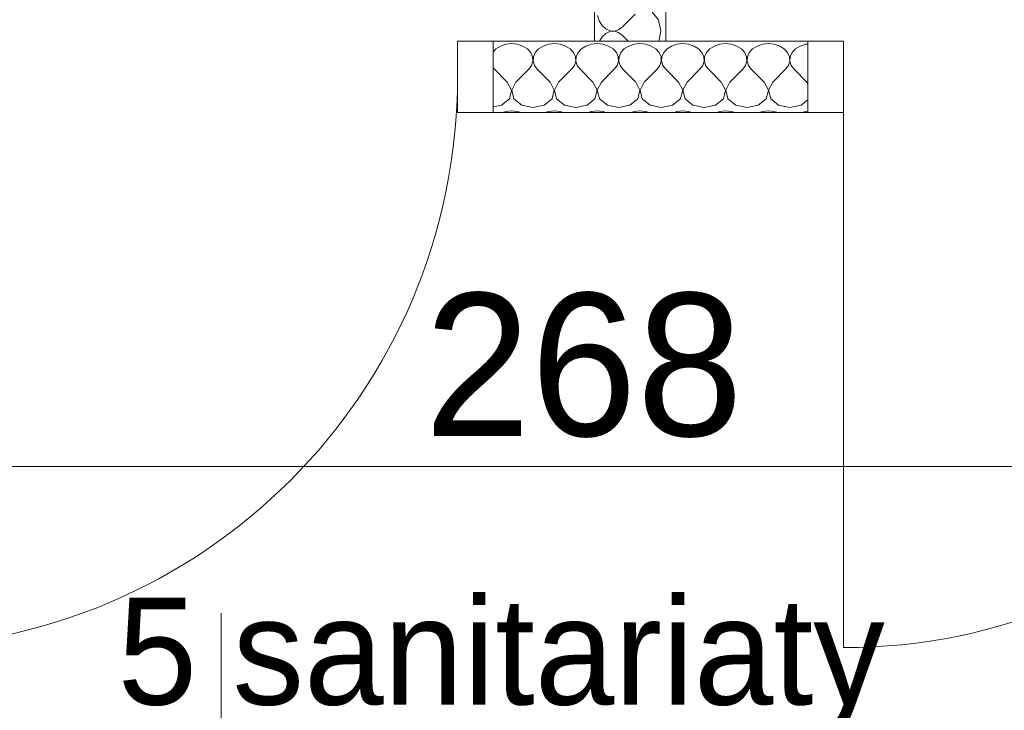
# Model space of a CAD drawing. Header units: millimetres. Extents: x 100377 to 152816, y -1988 to 13902.
# Tile 14 of 58: x 129089 to 130469, y 899 to 1867. Entities that reach past the tile are written whole.
import ezdxf

# ---------------------------------------------------------------- set-up
doc = ezdxf.new("R2010")
doc.units = ezdxf.units.MM
doc.header["$MEASUREMENT"] = 0
for name, color, linetype, lineweight in [('Nowe_0_Nr_pióra__1', 7, 'Continuous', 13), ('Nowe_299-A Wymiary Opisy_Nr_pióra__1', 7, 'Continuous', 13), ('Nowe_299-A Wymiary Opisy_Nr_pióra__21', 7, 'Continuous', 25), ('Nowe_810-G Ogólne_Nr_pióra__1', 7, 'Continuous', 13), ('Nowe_830-G Teksty Etykiety_Nr_pióra__1', 7, 'Continuous', 13)]:
    doc.layers.add(name, color=color, linetype=linetype, lineweight=lineweight)
doc.layers.add('Nowe_299-A Wymiary Opisy', color=7, linetype='Continuous')
doc.styles.add('STYL_AUTOMATYCZNY_1', font='txt')
doc.dimstyles.new('STYL_AUTOMATYCZNY__2', dxfattribs={"dimtxt": 200, "dimasz": 47.5, "dimexe": 0.18, "dimexo": 300, "dimgap": 0.09, "dimtad": 1, "dimtih": 1, "dimtoh": 1, "dimdec": 0, "dimlfac": 0.1, "dimzin": 0, "dimdsep": 46, "dimtxsty": 'STYL_AUTOMATYCZNY_1', "dimblk": 'ARROWHEAD_2', "dimblk1": 'ARROWHEAD_2', "dimblk2": 'ARROWHEAD_2', "dimcen": 0.09, "dimclrd": 7, "dimclre": 7, "dimclrt": 7, "dimadec": 1, "dimazin": 0, "dimtfac": 1, "dimtdec": 4, "dimtmove": 0, "dimatfit": 3, "dimfxl": 0, "dimtolj": 1, "dimtzin": 0, "dimarcsym": 0})

# ---------------------------------------------------------------- blocks, each defined once
blk = doc.blocks.new('*X10')
at = {"layer": 'Nowe_0_Nr_pióra__1', "color": 7, "linetype": 'Continuous', "lineweight": 13}
for p, q in [((129984.7, 1866.8), (129975.7, 1877.8)), ((129899.3, 1872.8), (129901.8, 1865.2)), ((129901.8, 1865.2), (129905.8, 1858.8)), ((129952.2, 1875), (129934.3, 1857)), ((129988.1, 1851), (129984.7, 1866.8)), ((129905.8, 1858.8), (129910.9, 1854.1)), ((129910.9, 1854.1), (129916.7, 1851.5)), ((129916.7, 1850.5), (129910.9, 1847.8)), ((129916.7, 1851.5), (129922.9, 1851.1)), ((129922.9, 1850.9), (129916.7, 1850.5)), ((129922.9, 1851.1), (129928.9, 1853)), ((129928.9, 1849), (129922.9, 1850.9)), ((129928.9, 1853), (129934.3, 1857)), ((129985.1, 1837), (129988.1, 1851)), ((129905.8, 1843.1), (129902, 1837)), ((129910.9, 1847.8), (129905.8, 1843.1)), ((129934.3, 1845), (129928.9, 1849)), ((129942.2, 1837), (129934.3, 1845))]:
    blk.add_line(p, q, dxfattribs=at)
blk = doc.blocks.new('Wypełnienie_5_1', base_point=(0, 0))
at = {"layer": 'Nowe_0_Nr_pióra__1', "color": 7, "linetype": 'Continuous', "lineweight": 13, "flags": 128}
blk.add_lwpolyline([(129994.9, 1837), (129994.9, 3477), (129894.9, 3477), (129894.9, 1837)], close=True, dxfattribs=at)
at = {"layer": 'Nowe_0_Nr_pióra__1', "color": 7, "linetype": 'Continuous', "lineweight": 13}
blk.add_blockref('*X10', (0, 0), dxfattribs=at)
blk = doc.blocks.new('*X24')
at = {"layer": 'Nowe_0_Nr_pióra__1', "color": 7, "linetype": 'Continuous', "lineweight": 13}
for p, q in [((129756.7, 1826.2), (129753.1, 1822.2)), ((129763.1, 1830.1), (129756.7, 1826.2)), ((129770.6, 1832.6), (129763.1, 1830.1)), ((129778.8, 1833.5), (129770.6, 1832.6)), ((129787, 1832.6), (129778.8, 1833.5)), ((129794.6, 1830.1), (129787, 1832.6)), ((129801, 1826.2), (129794.6, 1830.1)), ((129805.7, 1821.1), (129801, 1826.2)), ((129816.7, 1826.2), (129812, 1821.1)), ((129823.1, 1830.1), (129816.7, 1826.2)), ((129830.6, 1832.6), (129823.1, 1830.1)), ((129838.8, 1833.5), (129830.6, 1832.6)), ((129847, 1832.6), (129838.8, 1833.5)), ((129854.6, 1830.1), (129847, 1832.6)), ((129861, 1826.2), (129854.6, 1830.1)), ((129865.7, 1821.1), (129861, 1826.2)), ((129876.7, 1826.2), (129872, 1821.1)), ((129883.1, 1830.1), (129876.7, 1826.2)), ((129890.6, 1832.6), (129883.1, 1830.1)), ((129898.8, 1833.5), (129890.6, 1832.6)), ((129907, 1832.6), (129898.8, 1833.5)), ((129914.6, 1830.1), (129907, 1832.6)), ((129921, 1826.2), (129914.6, 1830.1)), ((129925.7, 1821.1), (129921, 1826.2)), ((129936.7, 1826.2), (129932, 1821.1)), ((129943.1, 1830.1), (129936.7, 1826.2)), ((129950.6, 1832.6), (129943.1, 1830.1)), ((129958.8, 1833.5), (129950.6, 1832.6)), ((129967, 1832.6), (129958.8, 1833.5)), ((129974.6, 1830.1), (129967, 1832.6)), ((129981, 1826.2), (129974.6, 1830.1)), ((129985.7, 1821.1), (129981, 1826.2)), ((129996.7, 1826.2), (129992, 1821.1)), ((130003.1, 1830.1), (129996.7, 1826.2)), ((130010.6, 1832.6), (130003.1, 1830.1)), ((130018.8, 1833.5), (130010.6, 1832.6)), ((130027, 1832.6), (130018.8, 1833.5)), ((130034.6, 1830.1), (130027, 1832.6)), ((130041, 1826.2), (130034.6, 1830.1)), ((130045.7, 1821.1), (130041, 1826.2)), ((130056.7, 1826.2), (130052, 1821.1)), ((130063.1, 1830.1), (130056.7, 1826.2)), ((130070.6, 1832.6), (130063.1, 1830.1)), ((130078.8, 1833.5), (130070.6, 1832.6)), ((130087, 1832.6), (130078.8, 1833.5)), ((130094.6, 1830.1), (130087, 1832.6)), ((130101, 1826.2), (130094.6, 1830.1)), ((130105.7, 1821.1), (130101, 1826.2)), ((130116.7, 1826.2), (130112, 1821.1)), ((130123.1, 1830.1), (130116.7, 1826.2)), ((130130.6, 1832.6), (130123.1, 1830.1)), ((130138.8, 1833.5), (130130.6, 1832.6)), ((130147, 1832.6), (130138.8, 1833.5)), ((130154.6, 1830.1), (130147, 1832.6)), ((130161, 1826.2), (130154.6, 1830.1)), ((130165.7, 1821.1), (130161, 1826.2)), ((130176.7, 1826.2), (130172, 1821.1)), ((130183.1, 1830.1), (130176.7, 1826.2)), ((130190.6, 1832.6), (130183.1, 1830.1)), ((130193.9, 1832.9), (130190.6, 1832.6)), ((129808.3, 1815.2), (129805.7, 1821.1)), ((129806.8, 1803), (129808.7, 1809)), ((129808.7, 1809), (129808.3, 1815.2)), ((129809.4, 1815.2), (129809, 1809)), ((129809, 1809), (129810.8, 1803)), ((129812, 1821.1), (129809.4, 1815.2)), ((129868.3, 1815.2), (129865.7, 1821.1)), ((129866.8, 1803), (129868.7, 1809)), ((129868.7, 1809), (129868.3, 1815.2)), ((129869.4, 1815.2), (129869, 1809)), ((129869, 1809), (129870.8, 1803)), ((129872, 1821.1), (129869.4, 1815.2)), ((129928.3, 1815.2), (129925.7, 1821.1)), ((129926.8, 1803), (129928.7, 1809)), ((129928.7, 1809), (129928.3, 1815.2)), ((129929.4, 1815.2), (129929, 1809)), ((129929, 1809), (129930.8, 1803)), ((129932, 1821.1), (129929.4, 1815.2)), ((129988.3, 1815.2), (129985.7, 1821.1)), ((129986.8, 1803), (129988.7, 1809)), ((129988.7, 1809), (129988.3, 1815.2)), ((129989.4, 1815.2), (129989, 1809)), ((129989, 1809), (129990.8, 1803)), ((129992, 1821.1), (129989.4, 1815.2)), ((130048.3, 1815.2), (130045.7, 1821.1)), ((130046.8, 1803), (130048.7, 1809)), ((130048.7, 1809), (130048.3, 1815.2)), ((130049.4, 1815.2), (130049, 1809)), ((130049, 1809), (130050.8, 1803)), ((130052, 1821.1), (130049.4, 1815.2)), ((130108.3, 1815.2), (130105.7, 1821.1)), ((130106.8, 1803), (130108.7, 1809)), ((130108.7, 1809), (130108.3, 1815.2)), ((130109.4, 1815.2), (130109, 1809)), ((130109, 1809), (130110.8, 1803)), ((130112, 1821.1), (130109.4, 1815.2)), ((130168.3, 1815.2), (130165.7, 1821.1)), ((130166.8, 1803), (130168.7, 1809)), ((130168.7, 1809), (130168.3, 1815.2)), ((130169.4, 1815.2), (130169, 1809)), ((130169, 1809), (130170.8, 1803)), ((130172, 1821.1), (130169.4, 1815.2)), ((129753.1, 1800), (129754.8, 1797.6)), ((129772.8, 1779.7), (129754.8, 1797.6)), ((129784.8, 1779.7), (129802.8, 1797.6)), ((129802.8, 1797.6), (129806.8, 1803)), ((129810.8, 1803), (129814.8, 1797.6)), ((129832.8, 1779.7), (129814.8, 1797.6)), ((129844.8, 1779.7), (129862.8, 1797.6)), ((129862.8, 1797.6), (129866.8, 1803)), ((129870.8, 1803), (129874.8, 1797.6)), ((129892.8, 1779.7), (129874.8, 1797.6)), ((129904.8, 1779.7), (129922.8, 1797.6)), ((129922.8, 1797.6), (129926.8, 1803)), ((129930.8, 1803), (129934.8, 1797.6)), ((129952.8, 1779.7), (129934.8, 1797.6)), ((129964.8, 1779.7), (129982.8, 1797.6)), ((129982.8, 1797.6), (129986.8, 1803)), ((129990.8, 1803), (129994.8, 1797.6)), ((130012.8, 1779.7), (129994.8, 1797.6)), ((130024.8, 1779.7), (130042.8, 1797.6)), ((130042.8, 1797.6), (130046.8, 1803)), ((130050.8, 1803), (130054.8, 1797.6)), ((130072.8, 1779.7), (130054.8, 1797.6)), ((130084.8, 1779.7), (130102.8, 1797.6)), ((130102.8, 1797.6), (130106.8, 1803)), ((130110.8, 1803), (130114.8, 1797.6)), ((130132.8, 1779.7), (130114.8, 1797.6)), ((130144.8, 1779.7), (130162.8, 1797.6)), ((130162.8, 1797.6), (130166.8, 1803)), ((130170.8, 1803), (130174.8, 1797.6)), ((130192.8, 1779.7), (130174.8, 1797.6)), ((129778.7, 1768.3), (129772.8, 1779.7)), ((129775.7, 1756.2), (129778.7, 1768.3)), ((129784.8, 1779.7), (129779, 1768.3)), ((129779, 1768.3), (129782, 1756.2)), ((129838.7, 1768.3), (129832.8, 1779.7)), ((129835.7, 1756.2), (129838.7, 1768.3)), ((129844.8, 1779.7), (129839, 1768.3)), ((129839, 1768.3), (129842, 1756.2)), ((129898.7, 1768.3), (129892.8, 1779.7)), ((129895.7, 1756.2), (129898.7, 1768.3)), ((129904.8, 1779.7), (129899, 1768.3)), ((129899, 1768.3), (129902, 1756.2)), ((129958.7, 1768.3), (129952.8, 1779.7)), ((129955.7, 1756.2), (129958.7, 1768.3)), ((129964.8, 1779.7), (129959, 1768.3)), ((129959, 1768.3), (129962, 1756.2)), ((130018.7, 1768.3), (130012.8, 1779.7)), ((130015.7, 1756.2), (130018.7, 1768.3)), ((130024.8, 1779.7), (130019, 1768.3)), ((130019, 1768.3), (130022, 1756.2)), ((130078.7, 1768.3), (130072.8, 1779.7)), ((130075.7, 1756.2), (130078.7, 1768.3)), ((130084.8, 1779.7), (130079, 1768.3)), ((130079, 1768.3), (130082, 1756.2)), ((130138.7, 1768.3), (130132.8, 1779.7)), ((130135.7, 1756.2), (130138.7, 1768.3)), ((130144.8, 1779.7), (130139, 1768.3)), ((130139, 1768.3), (130142, 1756.2)), ((130193.9, 1777.6), (130192.8, 1779.7)), ((129764.6, 1747.2), (129775.7, 1756.2)), ((129782, 1756.2), (129793.1, 1747.2)), ((129824.6, 1747.2), (129835.7, 1756.2)), ((129842, 1756.2), (129853.1, 1747.2)), ((129884.6, 1747.2), (129895.7, 1756.2)), ((129902, 1756.2), (129913.1, 1747.2)), ((129944.6, 1747.2), (129955.7, 1756.2)), ((129962, 1756.2), (129973.1, 1747.2)), ((130004.6, 1747.2), (130015.7, 1756.2)), ((130022, 1756.2), (130033.1, 1747.2)), ((130064.6, 1747.2), (130075.7, 1756.2)), ((130082, 1756.2), (130093.1, 1747.2)), ((130124.6, 1747.2), (130135.7, 1756.2)), ((130142, 1756.2), (130153.1, 1747.2)), ((130184.6, 1747.2), (130193.9, 1754.8)), ((129753.1, 1744.8), (129764.6, 1747.2)), ((129778.8, 1739.4), (129770.6, 1738.5)), ((129787, 1738.5), (129778.8, 1739.4)), ((129793.1, 1747.2), (129808.8, 1743.9)), ((129808.8, 1743.9), (129824.6, 1747.2)), ((129838.8, 1739.4), (129830.6, 1738.5)), ((129847, 1738.5), (129838.8, 1739.4)), ((129853.1, 1747.2), (129868.8, 1743.9)), ((129868.8, 1743.9), (129884.6, 1747.2)), ((129898.8, 1739.4), (129890.6, 1738.5)), ((129907, 1738.5), (129898.8, 1739.4)), ((129913.1, 1747.2), (129928.8, 1743.9)), ((129928.8, 1743.9), (129944.6, 1747.2)), ((129958.8, 1739.4), (129950.6, 1738.5)), ((129967, 1738.5), (129958.8, 1739.4)), ((129973.1, 1747.2), (129988.8, 1743.9)), ((129988.8, 1743.9), (130004.6, 1747.2)), ((130018.8, 1739.4), (130010.6, 1738.5)), ((130027, 1738.5), (130018.8, 1739.4)), ((130033.1, 1747.2), (130048.8, 1743.9)), ((130048.8, 1743.9), (130064.6, 1747.2)), ((130078.8, 1739.4), (130070.6, 1738.5)), ((130087, 1738.5), (130078.8, 1739.4)), ((130093.1, 1747.2), (130108.8, 1743.9)), ((130108.8, 1743.9), (130124.6, 1747.2)), ((130138.8, 1739.4), (130130.6, 1738.5)), ((130147, 1738.5), (130138.8, 1739.4)), ((130153.1, 1747.2), (130168.8, 1743.9)), ((130168.8, 1743.9), (130184.6, 1747.2)), ((130193.9, 1738.9), (130190.6, 1738.5)), ((129770.6, 1738.5), (129766.1, 1737)), ((129791.6, 1737), (129787, 1738.5)), ((129830.6, 1738.5), (129826.1, 1737)), ((129851.6, 1737), (129847, 1738.5)), ((129890.6, 1738.5), (129886.1, 1737)), ((129911.6, 1737), (129907, 1738.5)), ((129950.6, 1738.5), (129946.1, 1737)), ((129971.6, 1737), (129967, 1738.5)), ((130010.6, 1738.5), (130006.1, 1737)), ((130031.6, 1737), (130027, 1738.5)), ((130070.6, 1738.5), (130066.1, 1737)), ((130091.6, 1737), (130087, 1738.5)), ((130130.6, 1738.5), (130126.1, 1737)), ((130151.6, 1737), (130147, 1738.5)), ((130190.6, 1738.5), (130186.1, 1737))]:
    blk.add_line(p, q, dxfattribs=at)
blk = doc.blocks.new('Wypełnienie_12_1', base_point=(0, 0))
at = {"layer": 'Nowe_0_Nr_pióra__1', "color": 7, "linetype": 'Continuous', "lineweight": 13, "flags": 128}
blk.add_lwpolyline([(129753.1, 1737), (130193.9, 1737), (130193.9, 1837), (129753.1, 1837)], close=True, dxfattribs=at)
at = {"layer": 'Nowe_0_Nr_pióra__1', "color": 7, "linetype": 'Continuous', "lineweight": 13}
blk.add_blockref('*X24', (0, 0), dxfattribs=at)
blk = doc.blocks.new('*D179')
at = {"layer": 'Nowe_299-A Wymiary Opisy_Nr_pióra__1', "color": 7, "linetype": 'Continuous', "lineweight": 13}
for p, q in [((128694.9, 973.3), (128694.9, 1287.8)), ((131377.7, 824.1), (131377.7, 1287.8)), ((128694.9, 1240.9), (131377.7, 1240.9))]:
    blk.add_line(p, q, dxfattribs=at)
at = {"layer": 'Nowe_299-A Wymiary Opisy_Nr_pióra__21', "color": 7, "linetype": 'Continuous', "lineweight": 25}
for p, q in [((128712.9, 1272.1), (128676.9, 1209.6)), ((131395.7, 1272.1), (131359.6, 1209.6))]:
    blk.add_line(p, q, dxfattribs=at)
at = {"layer": 'Nowe_299-A Wymiary Opisy_Nr_pióra__1', "color": 7, "lineweight": 13, "char_height": 200, "attachment_point": 7, "style": 'STYL_AUTOMATYCZNY_1'}
for s, insert in [('{\\A1;268}', (129656.8, 1280.9)), ('{\\A1;10}', (131056, 1280.9))]:
    blk.add_mtext(s, dxfattribs=dict(at, insert=insert))
blk = doc.blocks.new('ARROWHEAD_2')
at = {"color": 0, "linetype": 'Continuous', "lineweight": 0}
for p, q in [((-0.378, -0.655), (0.378, 0.655)), ((0, 0), (-1, 0))]:
    blk.add_line(p, q, dxfattribs=at)

msp = doc.modelspace()

# ---------------------------------------------------------------- linework, layer by layer
at = {"layer": 'Nowe_810-G Ogólne_Nr_pióra__1', "color": 7, "linetype": 'Continuous', "lineweight": 13}
for points in [[(129703.1, 1776.9), (129703.1, 1837), (129753.1, 1837), (129753.1, 1737), (129703.1, 1737), (129703.1, 1837)], [(129703.1, 1837), (129994.9, 1837)], [(130193.9, 1776.9), (130193.9, 1837), (130243.9, 1837), (130243.9, 1737), (130193.9, 1737), (130193.9, 1837)], [(130243.9, 1787), (130243.9, 987)], [(129371.6, 1035.4), (129371.6, 645.2)]]:
    msp.add_lwpolyline(points, dxfattribs=at)
for centre in [(128903.1, 1787), (130243.9, 1787)]:
    msp.add_arc(centre, 800, 270, 0, dxfattribs=at)

# ---------------------------------------------------------------- block references
at = {"layer": 'Nowe_0_Nr_pióra__1', "color": 7, "linetype": 'Continuous', "lineweight": 13}
for name in ['Wypełnienie_5_1', 'Wypełnienie_12_1']:
    msp.add_blockref(name, (0, 0), dxfattribs=at)

# ---------------------------------------------------------------- texts
at = {"layer": 'Nowe_830-G Teksty Etykiety_Nr_pióra__1', "color": 7, "linetype": 'Continuous', "lineweight": 13, "char_height": 150, "attachment_point": 1, "style": 'STYL_AUTOMATYCZNY_1'}
for s, insert in [('{\\A1;sanitariaty}', (129387.7, 1057.1)), ('{\\A1;5}', (129226.6, 1057.1))]:
    msp.add_mtext(s, dxfattribs=dict(at, insert=insert))

# ---------------------------------------------------------------- dimensions: what is measured, and where the dimension line sits
at = {"layer": 'Nowe_299-A Wymiary Opisy', "color": 7, "linetype": 'Continuous', "lineweight": 13}
dim = msp.add_linear_dim(base=(131377.7, 1240.9), p1=(128694.9, 673.3), p2=(131377.7, 524.1), dimstyle='STYL_AUTOMATYCZNY__2', dxfattribs=at)
dim.commit()
dim.dimension.update_dxf_attribs({"geometry": '*D179', "text_midpoint": (129885.6, 1380.9), "dimtype": 160})

doc.saveas('drawing.dxf')
